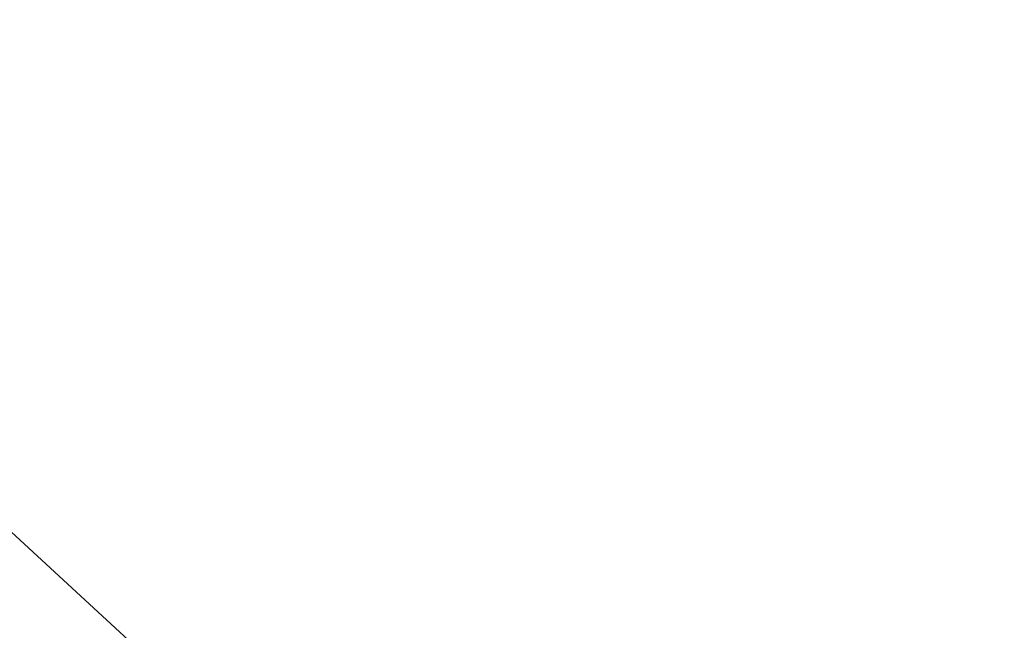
# Model space of a CAD drawing. Header units: millimetres. Extents: x 45 to 395, y 46 to 411.
# Tile 105 of 256: x 127.83 to 129.96, y 127.33 to 128.65. Entities that reach past the tile are written whole.
import ezdxf

# ---------------------------------------------------------------- set-up
doc = ezdxf.new("R2010")
doc.units = ezdxf.units.MM
doc.header["$LTSCALE"] = 25.4
doc.layers.get('0').update_dxf_attribs({"true_color": 0xff5454})

# ---------------------------------------------------------------- blocks, each defined once
blk = doc.blocks.new('HERMANOS-III-8030.STL')
at = {"color": 250, "true_color": 0x262626}
mesh = blk.add_polyface(dxfattribs=at)
corners = [(129.9397, 133.5065, 47.2457), (118.7115, 130.3819, 28.0591), (121.2622, 126.621, 28.0591), (128.3183, 135.8971, 47.2457)]
mesh.append_faces([[corners[k] for k in face] for face in [(0, 1, 2), (1, 0, 3)]], dxfattribs={"vtx0": -1, "color": 250})
at = {"color": 44, "true_color": 0x92621c}
mesh = blk.add_polyface(dxfattribs=at)
corners = [(131.804, 127.3532, 131.7495), (128.3171, 130.5103, 41.7495), (131.804, 127.3532, 41.7495), (128.3171, 130.5103, 131.7495)]
mesh.append_faces([[corners[k] for k in face] for face in [(0, 1, 2), (1, 0, 3)]], dxfattribs={"vtx0": -1, "color": 44})
at = {"color": 250, "true_color": 0x262626}
mesh = blk.add_polyface(dxfattribs=at)
corners = [(134.5449, 130.1492, 46.8457), (132.1227, 118.7822, 27.6591), (128.2824, 121.0119, 27.6591), (136.9534, 128.7507, 46.8457)]
mesh.append_faces([[corners[k] for k in face] for face in [(0, 1, 2), (1, 0, 3)]], dxfattribs={"vtx0": -1, "color": 250})
mesh = blk.add_polyface(dxfattribs=at)
corners = [(136.6512, 128.1273, 47.2457), (127.8907, 120.4404, 28.0591), (131.8206, 118.1587, 28.0591), (134.1532, 129.5777, 47.2457)]
mesh.append_faces([[corners[k] for k in face] for face in [(0, 1, 2), (1, 0, 3)]], dxfattribs={"vtx0": -1, "color": 250})
at = {"color": 7, "true_color": 0xffffff}
mesh = blk.add_polyface(dxfattribs=at)
corners = [(129.6694, 125.8337, 31.4777), (126.7111, 128.5605, 28.7777), (129.6694, 125.8337, 28.7777), (126.7111, 128.5605, 31.4777)]
mesh.append_faces([[corners[k] for k in face] for face in [(0, 1, 2), (1, 0, 3)]], dxfattribs={"vtx0": -1, "color": 7})

msp = doc.modelspace()

# ---------------------------------------------------------------- block references
at = {"color": 0}
msp.add_blockref('HERMANOS-III-8030.STL', (0, 0), dxfattribs=at)

doc.saveas('drawing.dxf')
